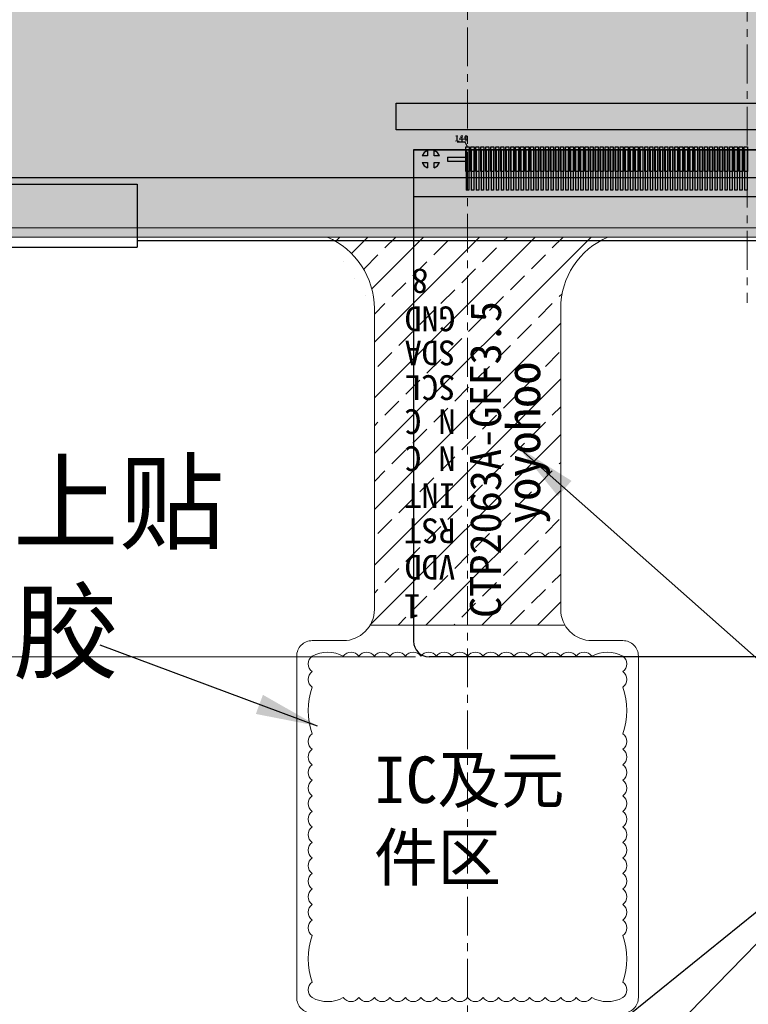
# Model space of a CAD drawing. Header units: millimetres. Extents: x 2436 to 2788, y -3116 to -2823.
# Tile 5 of 12: x 2513 to 2536, y -2983 to -2951. Entities that reach past the tile are written whole.
import ezdxf

# ---------------------------------------------------------------- set-up
doc = ezdxf.new("R2010")
doc.units = ezdxf.units.MM
doc.linetypes.add('CENTER', pattern=[2, 1.25, -0.25, 0.25, -0.25])
for name, color, linetype, lineweight in [('center', 1, 'CENTER', 9), ('DIM', 3, 'Continuous', 13), ('TEXT', 4, 'Continuous', 13)]:
    doc.layers.add(name, color=color, linetype=linetype, lineweight=lineweight)
for name, color, linetype in [('Cover Lens 盖板', 6, 'Continuous'), ('fpc1', 40, 'Continuous'), ('housing', 7, 'Continuous'), ('MECH2', 5, 'Continuous'), ('TP-FPC', 5, 'Continuous'), ('保护膜', 3, 'Continuous'), ('铁框', 190, 'Continuous')]:
    doc.layers.add(name, color=color, linetype=linetype)
doc.styles.add('SVA', font='txt')
doc.styles.add('宋体', font='txt')
doc.dimstyles.new('Lei-标注', dxfattribs={"dimtxt": 2.5, "dimasz": 2, "dimexe": 0.5, "dimexo": 0.3, "dimtad": 1, "dimtxsty": '宋体', "dimcen": 2.5, "dimclrd": 8, "dimclre": 8, "dimclrt": 4, "dimadec": 0, "dimazin": 2, "dimtfac": 1, "dimtmove": 0, "dimatfit": 3, "dimfxl": 1, "dimarcsym": 0})
doc.dimstyles.new('SVA', dxfattribs={"dimscale": 0.7, "dimtxt": 3, "dimasz": 3, "dimexe": 1.25, "dimexo": 0.625, "dimtad": 1, "dimzin": 1, "dimdsep": 46, "dimtxsty": 'Standard', "dimcen": 3, "dimazin": 0, "dimtfac": 1, "dimtmove": 0, "dimatfit": 3, "dimfxl": 1, "dimlwd": 13, "dimlwe": 13, "dimarcsym": 0})

# ---------------------------------------------------------------- blocks, each defined once
blk = doc.blocks.new('DFGBDFBDFB')
at = {"layer": 'TEXT', "color": 7}
for p, q in [((1460.665, -128.071), (1460.665, -128.24)), ((1460.885, -128.24), (1460.885, -128.071)), ((1460.665, -128.24), (1460.496, -128.24)), ((1461.055, -128.24), (1460.885, -128.24)), ((1460.496, -128.46), (1460.665, -128.46)), ((1460.665, -128.46), (1460.665, -128.629)), ((1460.885, -128.629), (1460.885, -128.46)), ((1460.885, -128.46), (1461.055, -128.46))]:
    blk.add_line(p, q, dxfattribs=at)
for start, end in [(111.5102, 158.4898), (21.5102, 68.4898), (201.5102, 248.4898), (291.5102, 338.4898)]:
    blk.add_arc((1460.775, -128.35), 0.3, start, end, dxfattribs=at)
blk = doc.blocks.new('*D452')
at = {"layer": 'Defpoints', "color": 0, "transparency": 16777216}
for p in [(2508.639, -2958.133), (2478.31, -3008.133), (2541.949, -3008.133)]:
    blk.add_point(p, dxfattribs=at)
at = {"layer": '铁框', "color": 0, "lineweight": 13, "transparency": 16777216}
for p, q in [((2508.202, -2958.133), (2477.435, -2958.133)), ((2478.31, -2960.233), (2478.31, -3006.033)), ((2541.512, -3008.133), (2477.435, -3008.133))]:
    blk.add_line(p, q, dxfattribs=at)
at = {"layer": '铁框', "color": 0, "transparency": 16777216}
for points in [[(2477.96, -2960.233), (2478.66, -2960.233), (2478.31, -2958.133)], [(2477.96, -3006.033), (2478.66, -3006.033), (2478.31, -3008.133)]]:
    blk.add_solid(points, dxfattribs=at)
at = {"layer": '铁框', "color": 3, "transparency": 16777216, "insert": (2476.822, -2983.133), "char_height": 2.1, "attachment_point": 5, "rotation": 90}
blk.add_mtext('50.00', dxfattribs=at)
blk = doc.blocks.new('*D459')
at = {"layer": 'Defpoints', "color": 0, "transparency": 16777216}
for p in [(2502.343, -2971.333), (2526.03, -2971.333), (2541.512, -3008.133)]:
    blk.add_point(p, dxfattribs=at)
at = {"layer": '铁框', "color": 0, "lineweight": 13, "transparency": 16777216}
for p, q in [((2525.593, -2971.333), (2501.468, -2971.333)), ((2502.343, -3006.033), (2502.343, -2973.433)), ((2541.074, -3008.133), (2501.468, -3008.133))]:
    blk.add_line(p, q, dxfattribs=at)
at = {"layer": '铁框', "color": 0, "transparency": 16777216}
for points in [[(2501.993, -2973.433), (2502.693, -2973.433), (2502.343, -2971.333)], [(2501.993, -3006.033), (2502.693, -3006.033), (2502.343, -3008.133)]]:
    blk.add_solid(points, dxfattribs=at)
at = {"layer": '铁框', "color": 3, "transparency": 16777216, "insert": (2500.855, -2989.733), "char_height": 2.1, "attachment_point": 5, "rotation": 90}
blk.add_mtext('36.80', dxfattribs=at)
blk = doc.blocks.new('*D461')
at = {"layer": 'Defpoints', "color": 0, "transparency": 16777216}
for p in [(2508.839, -2957.813), (2486.143, -2991.313), (2525.219, -2991.313)]:
    blk.add_point(p, dxfattribs=at)
at = {"layer": '铁框', "color": 0, "lineweight": 13, "transparency": 16777216}
for p, q in [((2508.402, -2957.813), (2485.268, -2957.813)), ((2486.143, -2959.913), (2486.143, -2989.213)), ((2524.782, -2991.313), (2485.268, -2991.313))]:
    blk.add_line(p, q, dxfattribs=at)
at = {"layer": '铁框', "color": 0, "transparency": 16777216}
for points in [[(2485.793, -2959.913), (2486.493, -2959.913), (2486.143, -2957.813)], [(2485.793, -2989.213), (2486.493, -2989.213), (2486.143, -2991.313)]]:
    blk.add_solid(points, dxfattribs=at)
at = {"layer": '铁框', "color": 3, "transparency": 16777216, "insert": (2484.655, -2974.563), "char_height": 2.1, "attachment_point": 5, "rotation": 90}
blk.add_mtext('33.50%%P0.3', dxfattribs=at)
blk = doc.blocks.new('ctp')
at = {"layer": 'center'}
h = blk.add_hatch(color=7, dxfattribs=at)
h.dxf.hatch_style = 1
h.paths.add_polyline_path([(2207.121, -3029.313), (2179.991, -3029.313), (2179.991, -3112.713), (2207.121, -3112.713), (2207.121, -3105.503), (2182.191, -3105.503), (2182.191, -3031.163), (2207.121, -3031.163)], flags=17)
h.paths.add_polyline_path([(2234.251, -3029.313), (2207.121, -3029.313), (2207.121, -3031.163), (2232.051, -3031.163), (2232.051, -3105.503), (2207.121, -3105.503), (2207.121, -3112.713), (2228.251, -3112.713), (2228.251, -3113.013), (2234.251, -3113.013)], flags=17)
h.paths.add_polyline_path([(2234.551, -3029.013), (2207.121, -3029.013), (2207.121, -3029.313), (2234.251, -3029.313), (2234.251, -3113.013), (2234.551, -3113.013)])
h.paths.add_polyline_path([(2207.121, -3112.713), (2179.991, -3112.713), (2179.991, -3029.313), (2207.121, -3029.313), (2207.121, -3029.013), (2179.691, -3029.013), (2179.691, -3113.013), (2207.121, -3113.013)])
h.paths.add_polyline_path([(2228.251, -3112.713), (2207.121, -3112.713), (2207.121, -3113.013), (2228.251, -3113.013)], flags=16)
h.paths.add_polyline_path([(2199.451, -3125.532), (2199.451, -3111.27), (2197.951, -3111.27), (2197.951, -3125.532)], flags=9)
at = {"layer": 'TP-FPC', "lineweight": 5}
h = blk.add_hatch(dxfattribs=at)
h.set_pattern_fill('ANSI33', color=8, scale=0.2)
h.set_pattern_definition([(45, (1648.5871, -3281.8989), (-0.8980256, 0.8980256), []), (45, (1649.4851, -3281.8989), (-0.8980256, 0.8980256), [0.635, -0.3175])])
edge = h.paths.add_edge_path()
edge.add_line((2202.641, -3113.013), (2193.601, -3113.013))
edge.add_arc((2192.621, -3115.313), 2.5, 0, 66.9261, ccw=False)
edge.add_line((2195.121, -3115.313), (2195.121, -3125.013))
edge.add_arc((2194.121, -3125.013), 1, 330, 360, ccw=False)
edge.add_line((2194.987, -3125.513), (2201.255, -3125.513))
edge.add_arc((2202.121, -3125.013), 1, 180, 210, ccw=False)
edge.add_line((2201.121, -3125.013), (2201.121, -3115.313))
edge.add_arc((2203.621, -3115.313), 2.5, 113.0739, 180, ccw=False)
at = {"color": 1, "lineweight": 5}
blk.add_lwpolyline([(2198.121, -3147.513), (2198.121, -3102.447)], dxfattribs=at)
at = {"layer": 'Cover Lens 盖板', "lineweight": 5}
blk.add_lwpolyline([(2179.691, -3029.013), (2234.551, -3029.013), (2234.551, -3113.013), (2179.691, -3113.013)], close=True, dxfattribs=at)
at = {"layer": 'DIM', "lineweight": 5}
blk.add_lwpolyline([(2193.121, -3137.513, 0.260284), (2194.121, -3137.513, 0.520567), (2194.621, -3137.513, 0.520567), (2195.121, -3137.513, 0.520567), (2195.621, -3137.513, 0.520567), (2196.121, -3137.513, 0.520567), (2196.621, -3137.513, 0.520567), (2197.121, -3137.513, 0.520567), (2197.621, -3137.513, 0.520567), (2198.121, -3137.513, 0.520567), (2198.621, -3137.513, 0.520567), (2199.121, -3137.513, 0.520567), (2199.621, -3137.513, 0.520567), (2200.121, -3137.513, 0.520567), (2200.621, -3137.513, 0.520567), (2201.121, -3137.513, 0.520567), (2201.621, -3137.513, 0.520567), (2202.121, -3137.513, 0.260284), (2203.121, -3137.513, 0.520567), (2203.121, -3137.013, 0.173522), (2203.121, -3135.513, 0.520567), (2203.121, -3135.013, 0.520567), (2203.121, -3134.513, 0.520567), (2203.121, -3134.013, 0.520567), (2203.121, -3133.513, 0.520567), (2203.121, -3133.013, 0.520567), (2203.121, -3132.513, 0.520567), (2203.121, -3132.013, 0.520567), (2203.121, -3131.513, 0.520567), (2203.121, -3131.013, 0.520567), (2203.121, -3130.513, 0.520567), (2203.121, -3130.013, 0.520567), (2203.121, -3129.513, 0.520567), (2203.121, -3129.013, 0.173522), (2203.121, -3127.513, 0.520567), (2203.121, -3127.013, 0.520567), (2203.121, -3126.513, 0.260284), (2202.121, -3126.513, 0.520567), (2201.621, -3126.513, 0.520567), (2201.121, -3126.513, 0.520567), (2200.621, -3126.513, 0.520567), (2200.121, -3126.513, 0.520567), (2199.621, -3126.513, 0.520567), (2199.121, -3126.513, 0.520567), (2198.621, -3126.513, 0.520567), (2198.121, -3126.513, 0.520567), (2197.621, -3126.513, 0.520567), (2197.121, -3126.513, 0.520567), (2196.621, -3126.513, 0.520567), (2196.121, -3126.513, 0.520567), (2195.621, -3126.513, 0.520567), (2195.121, -3126.513, 0.520567), (2194.621, -3126.513, 0.520567), (2194.121, -3126.513, 0.260284), (2193.121, -3126.513, 0.520567), (2193.121, -3127.013, 0.520567), (2193.121, -3127.513, 0.173522), (2193.121, -3129.013, 0.520567), (2193.121, -3129.513, 0.520567), (2193.121, -3130.013, 0.520567), (2193.121, -3130.513, 0.520567), (2193.121, -3131.013, 0.520567), (2193.121, -3131.513, 0.520567), (2193.121, -3132.013, 0.520567), (2193.121, -3132.513, 0.520567), (2193.121, -3133.013, 0.520567), (2193.121, -3133.513, 0.520567), (2193.121, -3134.013, 0.520567), (2193.121, -3134.513, 0.520567), (2193.121, -3135.013, 0.520567), (2193.121, -3135.513, 0.173522), (2193.121, -3137.013, 0.520567)], format="xyb", close=True, dxfattribs=at)
at = {"layer": 'TP-FPC', "color": 8, "lineweight": 5}
blk.add_line((2194.987, -3125.513), (2201.255, -3125.513), dxfattribs=at)
at = {"layer": 'TP-FPC', "lineweight": 5}
blk.add_lwpolyline([(2193.601, -3113.013, -0.300614), (2195.121, -3115.313), (2195.121, -3125.013, -0.414214), (2194.121, -3126.013), (2193.121, -3126.013, 0.414214), (2192.621, -3126.513), (2192.621, -3137.513, 0.414214), (2193.121, -3138.013), (2194.871, -3138.013, -0.414214), (2195.871, -3139.013), (2195.871, -3146.313, 0.414214), (2196.071, -3146.513), (2200.171, -3146.513, 0.414214), (2200.371, -3146.313), (2200.371, -3139.013, -0.414214), (2201.371, -3138.013), (2203.121, -3138.013, 0.414214), (2203.621, -3137.513), (2203.621, -3126.513, 0.414214), (2203.121, -3126.013), (2202.121, -3126.013, -0.414214), (2201.121, -3125.013), (2201.121, -3115.313, -0.300614), (2202.641, -3113.013, -0.300614)], format="xyb", dxfattribs=at)
at = {"layer": '保护膜', "lineweight": 5}
blk.add_lwpolyline([(2233.251, -3117.713), (2229.251, -3117.713, -0.414214), (2228.251, -3116.713), (2228.251, -3112.713), (2179.991, -3112.713), (2179.991, -3029.313), (2234.251, -3029.313), (2234.251, -3116.713, -0.414214)], format="xyb", close=True, dxfattribs=at)
at = {"layer": 'DIM', "color": 7, "lineweight": 5, "insert": (2195.11, -3129.746), "char_height": 1.5, "attachment_point": 1}
blk.add_mtext_dynamic_manual_height_columns('IC{\\fSimSun|b0|i0|c134|p2;及元件区}', width=6.81829, gutter_width=12.5, heights=[0], dxfattribs=at)
at = {"layer": 'TP-FPC', "color": 7, "lineweight": 5}
for s, height, rotation, p in [('8', 0.8, 180, (2196.86, -3114.038)), ('CTP2063A-GFF3.5', 1, 90, (2199.201, -3125.282)), ('GND', 0.8, 180, (2197.731, -3115.248)), ('yoyohoo', 1.1, 90, (2200.462, -3122.259)), ('SDA', 0.8, 180, (2197.731, -3116.346)), ('SCL', 0.8, 180, (2197.731, -3117.462)), ('N C', 0.8, 180, (2197.731, -3118.559)), ('N C', 0.8, 180, (2197.731, -3119.75)), ('INT', 0.8, 180, (2197.731, -3120.942)), ('RST', 0.8, 180, (2197.731, -3122.077)), ('VDD', 0.8, 180, (2197.731, -3123.25)), ('1', 0.8, 180, (2196.614, -3124.517))]:
    blk.add_text(s, height=height, rotation=rotation, dxfattribs=at).set_placement(p)

msp = doc.modelspace()

# ---------------------------------------------------------------- linework, layer by layer
at = {"color": 1}
for p, q in [((2527.197, -2954.757), (2526.94, -2954.757)), ((2527.269, -2954.903), (2527.197, -2954.757))]:
    msp.add_line(p, q, dxfattribs=at)
for points in [[(2509.789, -2874.563), (2562.749, -2874.563), (2562.749, -2955.903), (2509.789, -2955.903)], [(2524.969, -2953.503), (2547.819, -2953.503), (2547.819, -2954.353), (2524.969, -2954.353)], [(2527.219, -2954.903), (2527.319, -2954.903), (2527.319, -2955.703), (2527.219, -2955.703)], [(2527.379, -2954.903), (2527.479, -2954.903), (2527.479, -2955.703), (2527.379, -2955.703)], [(2527.539, -2954.903), (2527.639, -2954.903), (2527.639, -2955.703), (2527.539, -2955.703)], [(2527.699, -2954.903), (2527.799, -2954.903), (2527.799, -2955.703), (2527.699, -2955.703)], [(2527.859, -2954.903), (2527.959, -2954.903), (2527.959, -2955.703), (2527.859, -2955.703)], [(2528.019, -2954.903), (2528.119, -2954.903), (2528.119, -2955.703), (2528.019, -2955.703)], [(2528.179, -2954.903), (2528.279, -2954.903), (2528.279, -2955.703), (2528.179, -2955.703)], [(2528.339, -2954.903), (2528.439, -2954.903), (2528.439, -2955.703), (2528.339, -2955.703)], [(2528.499, -2954.903), (2528.599, -2954.903), (2528.599, -2955.703), (2528.499, -2955.703)], [(2528.659, -2954.903), (2528.759, -2954.903), (2528.759, -2955.703), (2528.659, -2955.703)], [(2528.819, -2954.903), (2528.919, -2954.903), (2528.919, -2955.703), (2528.819, -2955.703)], [(2528.979, -2954.903), (2529.079, -2954.903), (2529.079, -2955.703), (2528.979, -2955.703)], [(2529.139, -2954.903), (2529.239, -2954.903), (2529.239, -2955.703), (2529.139, -2955.703)], [(2529.299, -2954.903), (2529.399, -2954.903), (2529.399, -2955.703), (2529.299, -2955.703)], [(2529.459, -2954.903), (2529.559, -2954.903), (2529.559, -2955.703), (2529.459, -2955.703)], [(2529.619, -2954.903), (2529.719, -2954.903), (2529.719, -2955.703), (2529.619, -2955.703)], [(2529.779, -2954.903), (2529.879, -2954.903), (2529.879, -2955.703), (2529.779, -2955.703)], [(2529.939, -2954.903), (2530.039, -2954.903), (2530.039, -2955.703), (2529.939, -2955.703)], [(2530.099, -2954.903), (2530.199, -2954.903), (2530.199, -2955.703), (2530.099, -2955.703)], [(2530.259, -2954.903), (2530.359, -2954.903), (2530.359, -2955.703), (2530.259, -2955.703)], [(2530.419, -2954.903), (2530.519, -2954.903), (2530.519, -2955.703), (2530.419, -2955.703)], [(2530.579, -2954.903), (2530.679, -2954.903), (2530.679, -2955.703), (2530.579, -2955.703)], [(2530.739, -2954.903), (2530.839, -2954.903), (2530.839, -2955.703), (2530.739, -2955.703)], [(2530.899, -2954.903), (2530.999, -2954.903), (2530.999, -2955.703), (2530.899, -2955.703)], [(2531.059, -2954.903), (2531.159, -2954.903), (2531.159, -2955.703), (2531.059, -2955.703)], [(2531.219, -2954.903), (2531.319, -2954.903), (2531.319, -2955.703), (2531.219, -2955.703)], [(2531.379, -2954.903), (2531.479, -2954.903), (2531.479, -2955.703), (2531.379, -2955.703)], [(2531.539, -2954.903), (2531.639, -2954.903), (2531.639, -2955.703), (2531.539, -2955.703)], [(2531.699, -2954.903), (2531.799, -2954.903), (2531.799, -2955.703), (2531.699, -2955.703)], [(2531.859, -2954.903), (2531.959, -2954.903), (2531.959, -2955.703), (2531.859, -2955.703)], [(2532.019, -2954.903), (2532.119, -2954.903), (2532.119, -2955.703), (2532.019, -2955.703)], [(2532.179, -2954.903), (2532.279, -2954.903), (2532.279, -2955.703), (2532.179, -2955.703)], [(2532.339, -2954.903), (2532.439, -2954.903), (2532.439, -2955.703), (2532.339, -2955.703)], [(2532.499, -2954.903), (2532.599, -2954.903), (2532.599, -2955.703), (2532.499, -2955.703)], [(2532.659, -2954.903), (2532.759, -2954.903), (2532.759, -2955.703), (2532.659, -2955.703)], [(2532.819, -2954.903), (2532.919, -2954.903), (2532.919, -2955.703), (2532.819, -2955.703)], [(2532.979, -2954.903), (2533.079, -2954.903), (2533.079, -2955.703), (2532.979, -2955.703)], [(2533.139, -2954.903), (2533.239, -2954.903), (2533.239, -2955.703), (2533.139, -2955.703)], [(2533.299, -2954.903), (2533.399, -2954.903), (2533.399, -2955.703), (2533.299, -2955.703)], [(2533.459, -2954.903), (2533.559, -2954.903), (2533.559, -2955.703), (2533.459, -2955.703)], [(2533.619, -2954.903), (2533.719, -2954.903), (2533.719, -2955.703), (2533.619, -2955.703)], [(2533.779, -2954.903), (2533.879, -2954.903), (2533.879, -2955.703), (2533.779, -2955.703)], [(2533.939, -2954.903), (2534.039, -2954.903), (2534.039, -2955.703), (2533.939, -2955.703)], [(2534.099, -2954.903), (2534.199, -2954.903), (2534.199, -2955.703), (2534.099, -2955.703)], [(2534.259, -2954.903), (2534.359, -2954.903), (2534.359, -2955.703), (2534.259, -2955.703)], [(2534.419, -2954.903), (2534.519, -2954.903), (2534.519, -2955.703), (2534.419, -2955.703)], [(2534.579, -2954.903), (2534.679, -2954.903), (2534.679, -2955.703), (2534.579, -2955.703)], [(2534.739, -2954.903), (2534.839, -2954.903), (2534.839, -2955.703), (2534.739, -2955.703)], [(2534.899, -2954.903), (2534.999, -2954.903), (2534.999, -2955.703), (2534.899, -2955.703)], [(2535.059, -2954.903), (2535.159, -2954.903), (2535.159, -2955.703), (2535.059, -2955.703)], [(2535.219, -2954.903), (2535.319, -2954.903), (2535.319, -2955.703), (2535.219, -2955.703)], [(2535.379, -2954.903), (2535.479, -2954.903), (2535.479, -2955.703), (2535.379, -2955.703)], [(2535.539, -2954.903), (2535.639, -2954.903), (2535.639, -2955.703), (2535.539, -2955.703)], [(2535.699, -2954.903), (2535.799, -2954.903), (2535.799, -2955.703), (2535.699, -2955.703)], [(2535.859, -2954.903), (2535.959, -2954.903), (2535.959, -2955.703), (2535.859, -2955.703)], [(2536.019, -2954.903), (2536.119, -2954.903), (2536.119, -2955.703), (2536.019, -2955.703)], [(2536.179, -2954.903), (2536.279, -2954.903), (2536.279, -2955.703), (2536.179, -2955.703)]]:
    msp.add_lwpolyline(points, close=True, dxfattribs=at)
at = {"layer": 'center'}
msp.add_line((2536.269, -2871.613), (2536.269, -2959.933), dxfattribs=at)
at = {"layer": 'fpc1'}
for p, q in [((2525.53, -2955.003), (2551.888, -2955.003)), ((2551.888, -2955.003), (2525.53, -2955.003)), ((2525.53, -2955.003), (2551.888, -2955.003)), ((2525.53, -2955.003), (2525.53, -2959.533)), ((2525.53, -2956.503), (2551.888, -2956.503)), ((2525.53, -2957.933), (2525.53, -2970.833)), ((2541.249, -2971.333), (2526.03, -2971.333))]:
    msp.add_line(p, q, dxfattribs=at)
msp.add_arc((2526.03, -2970.833), 0.5, 180, 270, dxfattribs=at)
at = {"layer": 'housing'}
for p, q in [((2527.229, -2955.003), (2527.229, -2956.303)), ((2527.229, -2955.003), (2527.309, -2955.003)), ((2527.309, -2955.003), (2527.309, -2956.303)), ((2527.389, -2955.003), (2527.389, -2956.303)), ((2527.389, -2955.003), (2527.469, -2955.003)), ((2527.469, -2955.003), (2527.469, -2956.303)), ((2527.549, -2955.003), (2527.549, -2956.303)), ((2527.549, -2955.003), (2527.629, -2955.003)), ((2527.629, -2955.003), (2527.629, -2956.303)), ((2527.709, -2955.003), (2527.709, -2956.303)), ((2527.709, -2955.003), (2527.789, -2955.003)), ((2527.789, -2955.003), (2527.789, -2956.303)), ((2527.869, -2955.003), (2527.869, -2956.303)), ((2527.869, -2955.003), (2527.949, -2955.003)), ((2527.949, -2955.003), (2527.949, -2956.303)), ((2528.029, -2955.003), (2528.029, -2956.303)), ((2528.029, -2955.003), (2528.109, -2955.003)), ((2528.109, -2955.003), (2528.109, -2956.303)), ((2528.189, -2955.003), (2528.189, -2956.303)), ((2528.189, -2955.003), (2528.269, -2955.003)), ((2528.269, -2955.003), (2528.269, -2956.303)), ((2528.349, -2955.003), (2528.349, -2956.303)), ((2528.349, -2955.003), (2528.429, -2955.003)), ((2528.429, -2955.003), (2528.429, -2956.303)), ((2528.509, -2955.003), (2528.509, -2956.303)), ((2528.509, -2955.003), (2528.589, -2955.003)), ((2528.589, -2955.003), (2528.589, -2956.303)), ((2528.669, -2955.003), (2528.669, -2956.303)), ((2528.669, -2955.003), (2528.749, -2955.003)), ((2528.749, -2955.003), (2528.749, -2956.303)), ((2528.829, -2955.003), (2528.829, -2956.303)), ((2528.829, -2955.003), (2528.909, -2955.003)), ((2528.909, -2955.003), (2528.909, -2956.303)), ((2528.989, -2955.003), (2528.989, -2956.303)), ((2528.989, -2955.003), (2529.069, -2955.003)), ((2529.069, -2955.003), (2529.069, -2956.303)), ((2529.149, -2955.003), (2529.149, -2956.303)), ((2529.149, -2955.003), (2529.229, -2955.003)), ((2529.229, -2955.003), (2529.229, -2956.303)), ((2529.309, -2955.003), (2529.309, -2956.303)), ((2529.309, -2955.003), (2529.389, -2955.003)), ((2529.389, -2955.003), (2529.389, -2956.303)), ((2529.469, -2955.003), (2529.469, -2956.303)), ((2529.469, -2955.003), (2529.549, -2955.003)), ((2529.549, -2955.003), (2529.549, -2956.303)), ((2529.629, -2955.003), (2529.629, -2956.303)), ((2529.629, -2955.003), (2529.709, -2955.003)), ((2529.709, -2955.003), (2529.709, -2956.303)), ((2529.789, -2955.003), (2529.789, -2956.303)), ((2529.789, -2955.003), (2529.869, -2955.003)), ((2529.869, -2955.003), (2529.869, -2956.303)), ((2529.949, -2955.003), (2529.949, -2956.303)), ((2529.949, -2955.003), (2530.029, -2955.003)), ((2530.029, -2955.003), (2530.029, -2956.303)), ((2530.109, -2955.003), (2530.109, -2956.303)), ((2530.109, -2955.003), (2530.189, -2955.003)), ((2530.189, -2955.003), (2530.189, -2956.303)), ((2530.269, -2955.003), (2530.269, -2956.303)), ((2530.269, -2955.003), (2530.349, -2955.003)), ((2530.349, -2955.003), (2530.349, -2956.303)), ((2530.429, -2955.003), (2530.429, -2956.303)), ((2530.429, -2955.003), (2530.509, -2955.003)), ((2530.509, -2955.003), (2530.509, -2956.303)), ((2530.589, -2955.003), (2530.589, -2956.303)), ((2530.589, -2955.003), (2530.669, -2955.003)), ((2530.669, -2955.003), (2530.669, -2956.303)), ((2530.749, -2955.003), (2530.749, -2956.303)), ((2530.749, -2955.003), (2530.829, -2955.003)), ((2530.829, -2955.003), (2530.829, -2956.303)), ((2530.909, -2955.003), (2530.909, -2956.303)), ((2530.909, -2955.003), (2530.989, -2955.003)), ((2530.989, -2955.003), (2530.989, -2956.303)), ((2531.069, -2955.003), (2531.069, -2956.303)), ((2531.069, -2955.003), (2531.149, -2955.003)), ((2531.149, -2955.003), (2531.149, -2956.303)), ((2531.229, -2955.003), (2531.229, -2956.303)), ((2531.229, -2955.003), (2531.309, -2955.003)), ((2531.309, -2955.003), (2531.309, -2956.303)), ((2531.389, -2955.003), (2531.389, -2956.303)), ((2531.389, -2955.003), (2531.469, -2955.003)), ((2531.469, -2955.003), (2531.469, -2956.303)), ((2531.549, -2955.003), (2531.549, -2956.303)), ((2531.549, -2955.003), (2531.629, -2955.003)), ((2531.629, -2955.003), (2531.629, -2956.303)), ((2531.709, -2955.003), (2531.709, -2956.303)), ((2531.709, -2955.003), (2531.789, -2955.003)), ((2531.789, -2955.003), (2531.789, -2956.303)), ((2531.869, -2955.003), (2531.869, -2956.303)), ((2531.869, -2955.003), (2531.949, -2955.003)), ((2531.949, -2955.003), (2531.949, -2956.303)), ((2532.029, -2955.003), (2532.029, -2956.303)), ((2532.029, -2955.003), (2532.109, -2955.003)), ((2532.109, -2955.003), (2532.109, -2956.303)), ((2532.189, -2955.003), (2532.189, -2956.303)), ((2532.189, -2955.003), (2532.269, -2955.003)), ((2532.269, -2955.003), (2532.269, -2956.303)), ((2532.349, -2955.003), (2532.349, -2956.303)), ((2532.349, -2955.003), (2532.429, -2955.003)), ((2532.429, -2955.003), (2532.429, -2956.303)), ((2532.509, -2955.003), (2532.509, -2956.303)), ((2532.509, -2955.003), (2532.589, -2955.003)), ((2532.589, -2955.003), (2532.589, -2956.303)), ((2532.669, -2955.003), (2532.669, -2956.303)), ((2532.669, -2955.003), (2532.749, -2955.003)), ((2532.749, -2955.003), (2532.749, -2956.303)), ((2532.829, -2955.003), (2532.829, -2956.303)), ((2532.829, -2955.003), (2532.909, -2955.003)), ((2532.909, -2955.003), (2532.909, -2956.303)), ((2532.989, -2955.003), (2532.989, -2956.303)), ((2532.989, -2955.003), (2533.069, -2955.003)), ((2533.069, -2955.003), (2533.069, -2956.303)), ((2533.149, -2955.003), (2533.149, -2956.303)), ((2533.149, -2955.003), (2533.229, -2955.003)), ((2533.229, -2955.003), (2533.229, -2956.303)), ((2533.309, -2955.003), (2533.309, -2956.303)), ((2533.309, -2955.003), (2533.389, -2955.003)), ((2533.389, -2955.003), (2533.389, -2956.303)), ((2533.469, -2955.003), (2533.469, -2956.303)), ((2533.469, -2955.003), (2533.549, -2955.003)), ((2533.549, -2955.003), (2533.549, -2956.303)), ((2533.629, -2955.003), (2533.629, -2956.303)), ((2533.629, -2955.003), (2533.709, -2955.003)), ((2533.709, -2955.003), (2533.709, -2956.303)), ((2533.789, -2955.003), (2533.789, -2956.303)), ((2533.789, -2955.003), (2533.869, -2955.003)), ((2533.869, -2955.003), (2533.869, -2956.303)), ((2533.949, -2955.003), (2533.949, -2956.303)), ((2533.949, -2955.003), (2534.029, -2955.003)), ((2534.029, -2955.003), (2534.029, -2956.303)), ((2534.109, -2955.003), (2534.109, -2956.303)), ((2534.109, -2955.003), (2534.189, -2955.003)), ((2534.189, -2955.003), (2534.189, -2956.303)), ((2534.269, -2955.003), (2534.269, -2956.303)), ((2534.269, -2955.003), (2534.349, -2955.003)), ((2534.349, -2955.003), (2534.349, -2956.303)), ((2534.429, -2955.003), (2534.429, -2956.303)), ((2534.429, -2955.003), (2534.509, -2955.003)), ((2534.509, -2955.003), (2534.509, -2956.303)), ((2534.589, -2955.003), (2534.589, -2956.303)), ((2534.589, -2955.003), (2534.669, -2955.003)), ((2534.669, -2955.003), (2534.669, -2956.303)), ((2534.749, -2955.003), (2534.749, -2956.303)), ((2534.749, -2955.003), (2534.829, -2955.003)), ((2534.829, -2955.003), (2534.829, -2956.303)), ((2534.909, -2955.003), (2534.909, -2956.303)), ((2534.909, -2955.003), (2534.989, -2955.003)), ((2534.989, -2955.003), (2534.989, -2956.303)), ((2535.069, -2955.003), (2535.069, -2956.303)), ((2535.069, -2955.003), (2535.149, -2955.003)), ((2535.149, -2955.003), (2535.149, -2956.303)), ((2535.229, -2955.003), (2535.229, -2956.303)), ((2535.229, -2955.003), (2535.309, -2955.003)), ((2535.309, -2955.003), (2535.309, -2956.303)), ((2535.389, -2955.003), (2535.389, -2956.303)), ((2535.389, -2955.003), (2535.469, -2955.003)), ((2535.469, -2955.003), (2535.469, -2956.303)), ((2535.549, -2955.003), (2535.549, -2956.303)), ((2535.549, -2955.003), (2535.629, -2955.003)), ((2535.629, -2955.003), (2535.629, -2956.303)), ((2535.709, -2955.003), (2535.709, -2956.303)), ((2535.709, -2955.003), (2535.789, -2955.003)), ((2535.789, -2955.003), (2535.789, -2956.303)), ((2535.869, -2955.003), (2535.869, -2956.303)), ((2535.869, -2955.003), (2535.949, -2955.003)), ((2535.949, -2955.003), (2535.949, -2956.303)), ((2536.029, -2955.003), (2536.029, -2956.303)), ((2536.029, -2955.003), (2536.109, -2955.003)), ((2536.109, -2955.003), (2536.109, -2956.303)), ((2536.189, -2955.003), (2536.189, -2956.303)), ((2536.189, -2955.003), (2536.269, -2955.003)), ((2536.269, -2955.003), (2536.269, -2956.303)), ((2526.629, -2955.243), (2526.629, -2955.363)), ((2526.629, -2955.243), (2527.229, -2955.243)), ((2526.629, -2955.363), (2527.229, -2955.363)), ((2510.739, -2956.103), (2516.639, -2956.103)), ((2516.639, -2956.103), (2516.639, -2958.133)), ((2556.699, -2957.933), (2516.639, -2957.933)), ((2508.639, -2958.133), (2516.639, -2958.133))]:
    msp.add_line(p, q, dxfattribs=at)
for points in [[(2527.309, -2956.303), (2527.229, -2956.303)], [(2527.469, -2956.303), (2527.389, -2956.303)], [(2527.629, -2956.303), (2527.549, -2956.303)], [(2527.789, -2956.303), (2527.709, -2956.303)], [(2527.949, -2956.303), (2527.869, -2956.303)], [(2528.109, -2956.303), (2528.029, -2956.303)], [(2528.269, -2956.303), (2528.189, -2956.303)], [(2528.429, -2956.303), (2528.349, -2956.303)], [(2528.589, -2956.303), (2528.509, -2956.303)], [(2528.749, -2956.303), (2528.669, -2956.303)], [(2528.909, -2956.303), (2528.829, -2956.303)], [(2529.069, -2956.303), (2528.989, -2956.303)], [(2529.229, -2956.303), (2529.149, -2956.303)], [(2529.389, -2956.303), (2529.309, -2956.303)], [(2529.549, -2956.303), (2529.469, -2956.303)], [(2529.709, -2956.303), (2529.629, -2956.303)], [(2529.869, -2956.303), (2529.789, -2956.303)], [(2530.029, -2956.303), (2529.949, -2956.303)], [(2530.189, -2956.303), (2530.109, -2956.303)], [(2530.349, -2956.303), (2530.269, -2956.303)], [(2530.509, -2956.303), (2530.429, -2956.303)], [(2530.669, -2956.303), (2530.589, -2956.303)], [(2530.829, -2956.303), (2530.749, -2956.303)], [(2530.989, -2956.303), (2530.909, -2956.303)], [(2531.149, -2956.303), (2531.069, -2956.303)], [(2531.309, -2956.303), (2531.229, -2956.303)], [(2531.469, -2956.303), (2531.389, -2956.303)], [(2531.629, -2956.303), (2531.549, -2956.303)], [(2531.789, -2956.303), (2531.709, -2956.303)], [(2531.949, -2956.303), (2531.869, -2956.303)], [(2532.109, -2956.303), (2532.029, -2956.303)], [(2532.269, -2956.303), (2532.189, -2956.303)], [(2532.429, -2956.303), (2532.349, -2956.303)], [(2532.589, -2956.303), (2532.509, -2956.303)], [(2532.749, -2956.303), (2532.669, -2956.303)], [(2532.909, -2956.303), (2532.829, -2956.303)], [(2533.069, -2956.303), (2532.989, -2956.303)], [(2533.229, -2956.303), (2533.149, -2956.303)], [(2533.389, -2956.303), (2533.309, -2956.303)], [(2533.549, -2956.303), (2533.469, -2956.303)], [(2533.709, -2956.303), (2533.629, -2956.303)], [(2533.869, -2956.303), (2533.789, -2956.303)], [(2534.029, -2956.303), (2533.949, -2956.303)], [(2534.189, -2956.303), (2534.109, -2956.303)], [(2534.349, -2956.303), (2534.269, -2956.303)], [(2534.509, -2956.303), (2534.429, -2956.303)], [(2534.669, -2956.303), (2534.589, -2956.303)], [(2534.829, -2956.303), (2534.749, -2956.303)], [(2534.989, -2956.303), (2534.909, -2956.303)], [(2535.149, -2956.303), (2535.069, -2956.303)], [(2535.309, -2956.303), (2535.229, -2956.303)], [(2535.469, -2956.303), (2535.389, -2956.303)], [(2535.629, -2956.303), (2535.549, -2956.303)], [(2535.789, -2956.303), (2535.709, -2956.303)], [(2535.949, -2956.303), (2535.869, -2956.303)], [(2536.109, -2956.303), (2536.029, -2956.303)], [(2536.269, -2956.303), (2536.189, -2956.303)]]:
    msp.add_lwpolyline(points, dxfattribs=at)
at = {"layer": 'MECH2'}
for p, q in [((2527.197, -2954.757), (2526.94, -2954.757)), ((2527.197, -2954.757), (2526.94, -2954.757)), ((2527.269, -2954.903), (2527.197, -2954.757)), ((2527.269, -2954.903), (2527.197, -2954.757)), ((2525.979, -2955.023), (2525.979, -2955.193)), ((2525.979, -2955.023), (2525.979, -2955.193)), ((2526.199, -2955.193), (2526.199, -2955.023)), ((2526.199, -2955.193), (2526.199, -2955.023)), ((2527.219, -2954.903), (2527.319, -2954.903)), ((2527.379, -2954.903), (2527.479, -2954.903)), ((2527.539, -2954.903), (2527.639, -2954.903)), ((2527.699, -2954.903), (2527.799, -2954.903)), ((2527.859, -2954.903), (2527.959, -2954.903)), ((2528.019, -2954.903), (2528.119, -2954.903)), ((2528.179, -2954.903), (2528.279, -2954.903)), ((2528.339, -2954.903), (2528.439, -2954.903)), ((2528.499, -2954.903), (2528.599, -2954.903)), ((2528.659, -2954.903), (2528.759, -2954.903)), ((2528.819, -2954.903), (2528.919, -2954.903)), ((2528.979, -2954.903), (2529.079, -2954.903)), ((2529.139, -2954.903), (2529.239, -2954.903)), ((2529.299, -2954.903), (2529.399, -2954.903)), ((2529.459, -2954.903), (2529.559, -2954.903)), ((2529.619, -2954.903), (2529.719, -2954.903)), ((2529.779, -2954.903), (2529.879, -2954.903)), ((2529.939, -2954.903), (2530.039, -2954.903)), ((2530.099, -2954.903), (2530.199, -2954.903)), ((2530.259, -2954.903), (2530.359, -2954.903)), ((2530.419, -2954.903), (2530.519, -2954.903)), ((2530.579, -2954.903), (2530.679, -2954.903)), ((2530.739, -2954.903), (2530.839, -2954.903)), ((2530.899, -2954.903), (2530.999, -2954.903)), ((2531.059, -2954.903), (2531.159, -2954.903)), ((2531.219, -2954.903), (2531.319, -2954.903)), ((2531.379, -2954.903), (2531.479, -2954.903)), ((2531.539, -2954.903), (2531.639, -2954.903)), ((2531.699, -2954.903), (2531.799, -2954.903)), ((2531.859, -2954.903), (2531.959, -2954.903)), ((2532.019, -2954.903), (2532.119, -2954.903)), ((2532.179, -2954.903), (2532.279, -2954.903)), ((2532.339, -2954.903), (2532.439, -2954.903)), ((2532.499, -2954.903), (2532.599, -2954.903)), ((2532.659, -2954.903), (2532.759, -2954.903)), ((2532.819, -2954.903), (2532.919, -2954.903)), ((2532.979, -2954.903), (2533.079, -2954.903)), ((2533.139, -2954.903), (2533.239, -2954.903)), ((2533.299, -2954.903), (2533.399, -2954.903)), ((2533.459, -2954.903), (2533.559, -2954.903)), ((2533.619, -2954.903), (2533.719, -2954.903)), ((2533.779, -2954.903), (2533.879, -2954.903)), ((2533.939, -2954.903), (2534.039, -2954.903)), ((2534.099, -2954.903), (2534.199, -2954.903)), ((2534.259, -2954.903), (2534.359, -2954.903)), ((2534.419, -2954.903), (2534.519, -2954.903)), ((2534.579, -2954.903), (2534.679, -2954.903)), ((2534.739, -2954.903), (2534.839, -2954.903)), ((2534.899, -2954.903), (2534.999, -2954.903)), ((2535.059, -2954.903), (2535.159, -2954.903)), ((2535.219, -2954.903), (2535.319, -2954.903)), ((2535.379, -2954.903), (2535.479, -2954.903)), ((2535.539, -2954.903), (2535.639, -2954.903)), ((2535.699, -2954.903), (2535.799, -2954.903)), ((2535.859, -2954.903), (2535.959, -2954.903)), ((2536.019, -2954.903), (2536.119, -2954.903)), ((2536.179, -2954.903), (2536.279, -2954.903)), ((2525.979, -2955.193), (2525.81, -2955.193)), ((2525.979, -2955.193), (2525.81, -2955.193)), ((2525.81, -2955.413), (2525.979, -2955.413)), ((2525.81, -2955.413), (2525.979, -2955.413)), ((2525.979, -2955.413), (2525.979, -2955.582)), ((2525.979, -2955.413), (2525.979, -2955.582)), ((2526.368, -2955.193), (2526.199, -2955.193)), ((2526.368, -2955.193), (2526.199, -2955.193)), ((2526.199, -2955.582), (2526.199, -2955.413)), ((2526.199, -2955.413), (2526.368, -2955.413)), ((2526.199, -2955.582), (2526.199, -2955.413)), ((2526.199, -2955.413), (2526.368, -2955.413))]:
    msp.add_line(p, q, dxfattribs=at)
for start, end in [(111.5102, 158.4898), (111.5102, 158.4898), (21.5102, 68.4898), (21.5102, 68.4898), (201.5102, 248.4898), (201.5102, 248.4898), (291.5102, 338.4898), (291.5102, 338.4898)]:
    msp.add_arc((2526.089, -2955.303), 0.3, start, end, dxfattribs=at)

# ---------------------------------------------------------------- block references
at = {"color": 1}
msp.add_blockref('DFGBDFBDFB', (1065.314, -2826.953), dxfattribs=at)
at = {"layer": 'center', "color": 0}
msp.add_blockref('ctp', (329.149, 155.201), dxfattribs=at)

# ---------------------------------------------------------------- texts
at = {"color": 1, "insert": (2526.882, -2954.531), "char_height": 0.2, "width": 0.59598, "attachment_point": 1, "style": 'SVA'}
msp.add_mtext('{\\C1;144}', dxfattribs=at)
at = {"layer": 'DIM', "color": 0, "lineweight": 5, "insert": (2498.999, -2965.105), "char_height": 2.5, "attachment_point": 1}
msp.add_mtext_dynamic_manual_height_columns('{\\fSimSun|b0|i0|c134|p2;IC和元件上贴\\C6;黄色高温胶\\PT=0.1MM}', width=22.05162, gutter_width=12.5, heights=[0], dxfattribs=at)
at = {"layer": 'MECH2', "style": 'SVA'}
msp.add_text('144', height=0.2, dxfattribs=at).set_placement((2526.849, -2954.731))
at = {"layer": 'MECH2', "insert": (2526.882, -2954.531), "char_height": 0.2, "width": 0.59598, "attachment_point": 1, "style": 'SVA'}
msp.add_mtext('{\\C1;144}', dxfattribs=at)

# ---------------------------------------------------------------- dimensions: what is measured, and where the dimension line sits
at = {"layer": '铁框', "color": 0}
dim = msp.add_linear_dim(base=(2486.143, -2991.313), p1=(2508.839, -2957.813), p2=(2525.219, -2991.313), angle=90, text='<>%%P0.3', dimstyle='SVA', override={"dimclrt": 3}, dxfattribs=at)
dim.commit()
dim.dimension.update_dxf_attribs({"geometry": '*D461', "text_midpoint": (2484.655, -2974.563)})
for base, p1, p2, picture, middle in [((2478.31, -3008.133), (2508.639, -2958.133), (2541.949, -3008.133), '*D452', (2476.822, -2983.133)), ((2502.343, -2971.333), (2541.512, -3008.133), (2526.03, -2971.333), '*D459', (2500.855, -2989.733))]:
    dim = msp.add_linear_dim(base=base, p1=p1, p2=p2, angle=90, dimstyle='SVA', override={"dimclrt": 3}, dxfattribs=at)
    dim.commit()
    dim.dimension.update_dxf_attribs({"geometry": picture, "text_midpoint": middle})

# ---------------------------------------------------------------- leaders
at = {"layer": 'DIM', "lineweight": 5}
for points in [[(2528.902, -2964.585), (2541.387, -2975.642)], [(2522.444, -2973.563), (2515.438, -2970.96)], [(2529.519, -2985.249), (2541.387, -2975.642)], [(2529.519, -2987.813), (2541.387, -2975.642)]]:
    msp.add_leader(points, dimstyle='Lei-标注', dxfattribs=at)

doc.saveas('drawing.dxf')
